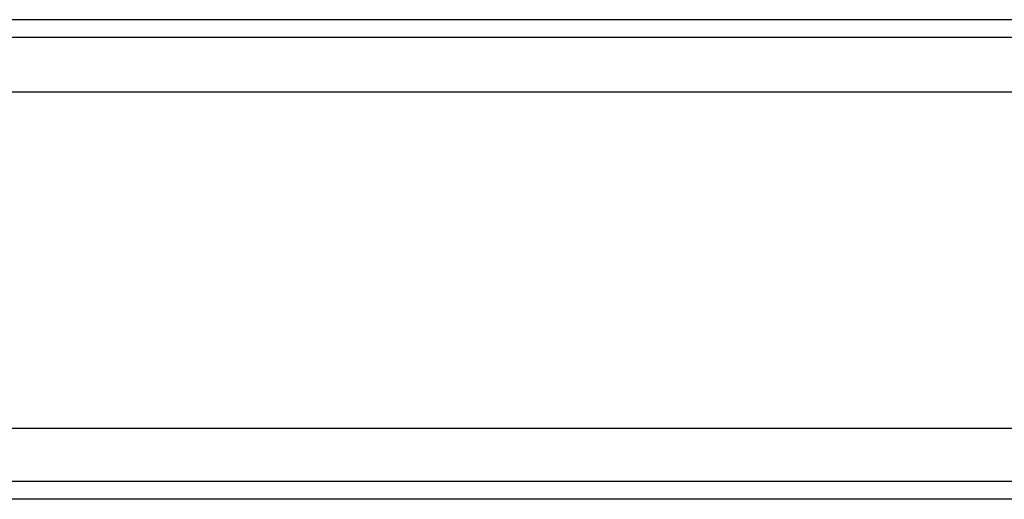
# Model space of a CAD drawing. Header units: millimetres. Extents: x 2891 to 6329, y -1599 to 860.
# Tile 209 of 256: x 3666 to 3694, y -236 to -223. Entities that reach past the tile are written whole.
import ezdxf
from ezdxf.lldxf.tags import DXFTag

# ---------------------------------------------------------------- set-up
doc = ezdxf.new("R2010")
doc.units = ezdxf.units.MM
doc.layers.get('0').update_dxf_attribs({"linetype": 'CONTINUOUS'})
tags = doc.linetypes.add('DASHED', pattern=[25.72, 12.86, -12.86]).pattern_tags.tags
tags[6:7] = [DXFTag(74, 4), DXFTag(75, 0), DXFTag(340, '0'), DXFTag(46, 0.0), DXFTag(50, 0.0), DXFTag(44, 0.0), DXFTag(45, 0.0)]
tags[4:5] = [DXFTag(74, 4), DXFTag(75, 0), DXFTag(340, '0'), DXFTag(46, 0.0), DXFTag(50, 0.0), DXFTag(44, 0.0), DXFTag(45, 0.0)]

msp = doc.modelspace()

# ---------------------------------------------------------------- linework, layer by layer
at = {"linetype": 'Continuous'}
for p, q in [((3899.613, -222.56), (3641.125, -222.561)), ((3896.83, -234.11), (3641.125, -234.11)), ((3896.348, -236.11), (3641.125, -236.11))]:
    msp.add_line(p, q, dxfattribs=at)
at = {"linetype": 'DASHED'}
for p, q in [((3899.119, -224.61), (3641.125, -224.61)), ((3896.468, -235.61), (3641.125, -235.61))]:
    msp.add_line(p, q, dxfattribs=at)
at = {"linetype": 'Continuous'}
msp.add_open_spline([(3899.492, -223.06), (3641.125, -223.06)], degree=1, dxfattribs=at)

doc.saveas('drawing.dxf')
